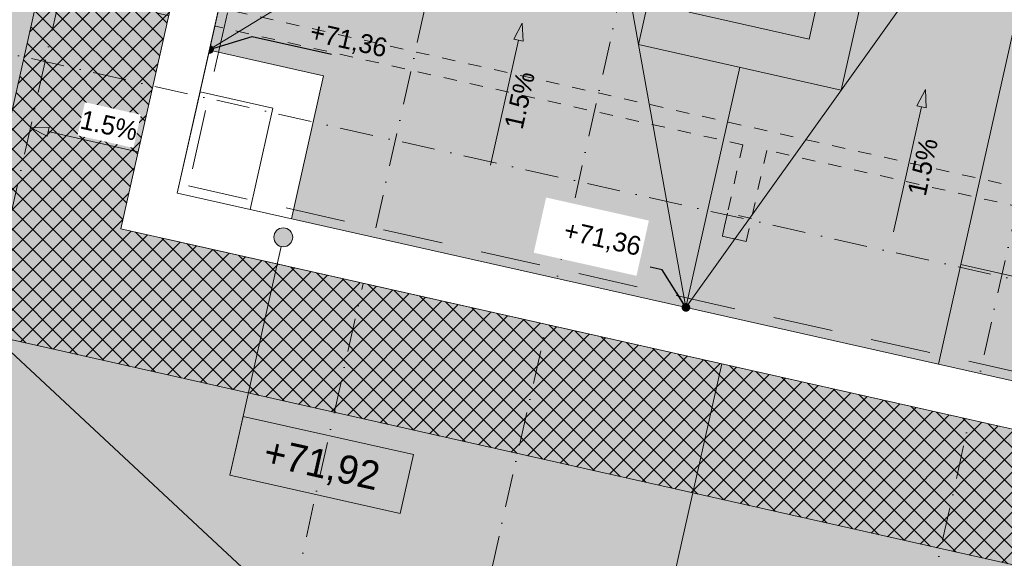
# Model space of a CAD drawing. Header units: millimetres. Extents: x -7218133 to -6715963, y 6117771 to 6222300.
# Tile 7 of 14: x -7158970 to -7148544, y 6133231 to 6138931. Entities that reach past the tile are written whole.
import ezdxf
from ezdxf.enums import TextEntityAlignment as Align

# ---------------------------------------------------------------- set-up
doc = ezdxf.new("R2010")
doc.units = ezdxf.units.MM
doc.header["$MEASUREMENT"] = 0
doc.set_wipeout_variables(frame=1)
for name, pattern in [('Wipeout_Contour', [1000, 0, -1000]), ('короткая штриховая', [282.222222, 141.111111, -141.111111]), ('Разомкнутая', [1058.333302, 634.99999, -423.333311]), ('Штрихпунктирная', [670.277762, 352.777767, -176.388884, 0, -141.111112])]:
    doc.linetypes.add(name, pattern=pattern)
for name, color, linetype, lineweight in [('0_Ном._пера__1', 7, 'Continuous', 0), ('0_Ном._пера__120', 7, 'Continuous', 0), ('АР-Отметки высот.АР_Ном._пера__1', 7, 'Continuous', 0), ('АР-Отметки высот.АР_Ном._пера__120', 7, 'Continuous', 0), ('АР-Разуклонка кровли_Ном._пера__1', 7, 'Continuous', 0), ('АР-Разуклонка кровли_Ном._пера__120', 7, 'Continuous', 0), ('АР-Разуклонка кровли_Ном._пера__41', 7, 'Continuous', 20), ('АР-Стены_внешние_.АР_Ном._пера__1', 7, 'Continuous', 0), ('АР-Чертеж-Оси_Осевые размеры.АР_Ном._пера__120', 7, 'Continuous', 0), ('Кровля_Ном._пера__101', 252, 'Continuous', 0), ('Кровля_Ном._пера__120', 7, 'Continuous', 0)]:
    doc.layers.add(name, color=color, linetype=linetype, lineweight=lineweight)
for name, color, linetype in [('АР-Отметки высот.АР', 7, 'Continuous'), ('АР-Разуклонка кровли', 7, 'Continuous'), ('АР-Стены_внешние_.АР', 7, 'Continuous'), ('АР-Чертеж-Оси_Осевые размеры.АР', 7, 'Continuous')]:
    doc.layers.add(name, color=color, linetype=linetype)
doc.styles.add('РЎР“Р•РќР•Р\xa0Р\x98Р\xa0_РЎРўР\x98Р›Р¬_1', font='GOTHIC.TTF')
doc.dimstyles.new('СГЕНЕРИР_СТИЛЬ__5', dxfattribs={"dimtxt": 0.18, "dimasz": 182.4, "dimexe": 0.18, "dimexo": 0.0625, "dimgap": 0, "dimtad": 0, "dimtih": 1, "dimtoh": 1, "dimdec": 4, "dimzin": 0, "dimdsep": 46, "dimcen": 0.09, "dimadec": 0, "dimazin": 0, "dimtfac": 1, "dimtdec": 4, "dimtmove": 0, "dimatfit": 3, "dimldrblk": 'ARROWHEAD_11', "dimfxl": 1, "dimtolj": 1, "dimtzin": 0, "dimarcsym": 0})

# ---------------------------------------------------------------- blocks, each defined once
blk = doc.blocks.new('Стандартный Маркер Сетки_2')
at = {"layer": 'АР-Чертеж-Оси_Осевые размеры.АР_Ном._пера__120', "color": 7, "linetype": 'Штрихпунктирная', "lineweight": 0}
blk.add_line((1000, 0), (21803, 0), dxfattribs=at)
at = {"layer": 'АР-Чертеж-Оси_Осевые размеры.АР_Ном._пера__120', "color": 7, "lineweight": 0, "style": 'РЎР“Р•РќР•Р\xa0Р\x98Р\xa0_РЎРўР\x98Р›Р¬_1'}
blk.add_attdef('AC_MarkerText_1', text='', height=350, rotation=90, dxfattribs=at).set_placement((22984, -130), align=Align.TOP_CENTER)
blk = doc.blocks.new('Стандартный Маркер Сетки_4')
at = {"layer": 'АР-Чертеж-Оси_Осевые размеры.АР_Ном._пера__120', "color": 7, "linetype": 'Штрихпунктирная', "lineweight": 0}
blk.add_line((486, 0), (22316, 0), dxfattribs=at)
at = {"layer": 'АР-Чертеж-Оси_Осевые размеры.АР_Ном._пера__120', "color": 7, "lineweight": 0, "style": 'РЎР“Р•РќР•Р\xa0Р\x98Р\xa0_РЎРўР\x98Р›Р¬_1'}
blk.add_attdef('AC_MarkerText_1', text='', height=350, rotation=90, dxfattribs=at).set_placement((22984, -130), align=Align.TOP_CENTER)
blk = doc.blocks.new('Стандартный Маркер Сетки_8')
at = {"layer": 'АР-Чертеж-Оси_Осевые размеры.АР_Ном._пера__120', "color": 7, "linetype": 'Штрихпунктирная', "lineweight": 0}
blk.add_line((1000, 0), (21803, 0), dxfattribs=at)
at = {"layer": 'АР-Чертеж-Оси_Осевые размеры.АР_Ном._пера__120', "color": 7, "lineweight": 0, "style": 'РЎР“Р•РќР•Р\xa0Р\x98Р\xa0_РЎРўР\x98Р›Р¬_1'}
blk.add_attdef('AC_MarkerText_1', text='', height=350, rotation=90, dxfattribs=at).set_placement((22984, -130), align=Align.TOP_CENTER)
blk = doc.blocks.new('Стандартный Маркер Сетки_9')
at = {"layer": 'АР-Чертеж-Оси_Осевые размеры.АР_Ном._пера__120', "color": 7, "linetype": 'Штрихпунктирная', "lineweight": 0}
blk.add_line((1000, 0), (21804, 0), dxfattribs=at)
at = {"layer": 'АР-Чертеж-Оси_Осевые размеры.АР_Ном._пера__120', "color": 7, "lineweight": 0, "style": 'РЎР“Р•РќР•Р\xa0Р\x98Р\xa0_РЎРўР\x98Р›Р¬_1'}
blk.add_attdef('AC_MarkerText_1', text='', height=350, rotation=90, dxfattribs=at).set_placement((22984, -130), align=Align.TOP_CENTER)
blk = doc.blocks.new('Линия_4_3', base_point=(-7157348, 6137449))
at = {"layer": 'АР-Разуклонка кровли', "linetype": 'Continuous', "lineweight": 0, "true_color": 0x000000}
blk.add_hatch(color=18, dxfattribs=at).paths.add_polyline_path([(-7158852, 6137787), (-7158681, 6137698), (-7158659, 6137795)])
at = {"layer": 'АР-Разуклонка кровли_Ном._пера__1', "color": 7, "linetype": 'Continuous', "lineweight": 0}
for p, q in [((-7158852, 6137787), (-7158659, 6137795)), ((-7158852, 6137787), (-7158681, 6137698)), ((-7158659, 6137795), (-7158681, 6137698)), ((-7157348, 6137449), (-7158670, 6137746))]:
    blk.add_line(p, q, dxfattribs=at)
blk = doc.blocks.new('Линия_14_3', base_point=(-7149718, 6136686))
at = {"layer": 'АР-Разуклонка кровли', "linetype": 'Continuous', "lineweight": 0, "true_color": 0x000000}
blk.add_hatch(color=18, dxfattribs=at).paths.add_polyline_path([(-7149380, 6138191), (-7149470, 6138019), (-7149372, 6137997)])
at = {"layer": 'АР-Разуклонка кровли_Ном._пера__1', "color": 7, "linetype": 'Continuous', "lineweight": 0}
for p, q in [((-7149380, 6138191), (-7149470, 6138019)), ((-7149380, 6138191), (-7149372, 6137997)), ((-7149718, 6136686), (-7149421, 6138008)), ((-7149372, 6137997), (-7149470, 6138019))]:
    blk.add_line(p, q, dxfattribs=at)
blk = doc.blocks.new('Линия_15_3', base_point=(-7153986, 6137391))
at = {"layer": 'АР-Разуклонка кровли', "linetype": 'Continuous', "lineweight": 0, "true_color": 0x000000}
blk.add_hatch(color=18, dxfattribs=at).paths.add_polyline_path([(-7153648, 6138896), (-7153738, 6138725), (-7153640, 6138703)])
at = {"layer": 'АР-Разуклонка кровли_Ном._пера__1', "color": 7, "linetype": 'Continuous', "lineweight": 0}
for p, q in [((-7153648, 6138896), (-7153738, 6138725)), ((-7153648, 6138896), (-7153640, 6138703)), ((-7153986, 6137391), (-7153689, 6138714)), ((-7153640, 6138703), (-7153738, 6138725))]:
    blk.add_line(p, q, dxfattribs=at)
blk = doc.blocks.new('ARROWHEAD_11')
at = {"color": 0, "linetype": 'Continuous', "lineweight": 0}
blk.add_line((0, 0), (-1, 0), dxfattribs=at)
at = {"color": 0, "linetype": 'Continuous', "lineweight": 0, "const_width": 0.25, "flags": 128}
blk.add_lwpolyline([(-0.125, 0, 1), (0.125, 0, 1)], format="xyb", close=True, dxfattribs=at)
blk = doc.blocks.new('Стена_14_3', base_point=(-7157789, 6137205))
at = {"color": 254, "linetype": 'Wipeout_Contour', "lineweight": 0, "ltscale": 28285240.86312173}
blk.add_wipeout([(-7157898, 6136718), (-7157301, 6137096), (-7157789, 6137205)], dxfattribs=at).dxf.layer = 'АР-Стены_внешние_.АР'
at = {"color": 254, "linetype": 'Wipeout_Contour', "lineweight": 0, "ltscale": 28284564.9512385}
blk.add_wipeout([(-7157301, 6137096), (-7157898, 6136718), (-7157411, 6136608)], dxfattribs=at).dxf.layer = 'АР-Стены_внешние_.АР'
at = {"layer": 'АР-Стены_внешние_.АР_Ном._пера__1', "color": 7, "linetype": 'Continuous', "lineweight": 0, "flags": 128}
blk.add_lwpolyline([(-7157898, 6136718), (-7157789, 6137205)], dxfattribs=at)
at = {"color": 254, "linetype": 'Wipeout_Contour', "lineweight": 0, "ltscale": 37692925.62186344}
blk.add_wipeout([(-7146588, 6134690), (-7157301, 6137096), (-7157411, 6136608), (-7146698, 6134202)], dxfattribs=at).dxf.layer = 'АР-Стены_внешние_.АР'
at = {"layer": 'АР-Стены_внешние_.АР_Ном._пера__1', "color": 7, "linetype": 'Continuous', "lineweight": 0, "flags": 128}
for points in [[(-7146588, 6134690), (-7157301, 6137096)], [(-7157898, 6136718), (-7146210, 6134092)]]:
    blk.add_lwpolyline(points, dxfattribs=at)
blk = doc.blocks.new('Стена_17_3', base_point=(-7156988, 6140772))
at = {"color": 254, "linetype": 'Wipeout_Contour', "lineweight": 0, "ltscale": 37716631.21983719}
blk.add_wipeout([(-7157098, 6140284), (-7157789, 6137205), (-7157301, 6137096), (-7156610, 6140174)], dxfattribs=at).dxf.layer = 'АР-Стены_внешние_.АР'
at = {"layer": 'АР-Стены_внешние_.АР_Ном._пера__1', "color": 7, "linetype": 'Continuous', "lineweight": 0, "flags": 128}
for points in [[(-7157098, 6140284), (-7157789, 6137205)], [(-7157301, 6137096), (-7156610, 6140174)]]:
    blk.add_lwpolyline(points, dxfattribs=at)
blk = doc.blocks.new('Стандартный Маркер Сетки_10')
at = {"layer": 'АР-Чертеж-Оси_Осевые размеры.АР_Ном._пера__120', "color": 7, "linetype": 'Штрихпунктирная', "lineweight": 0}
blk.add_line((1000, 0), (81908, 0), dxfattribs=at)
at = {"layer": 'АР-Чертеж-Оси_Осевые размеры.АР_Ном._пера__120', "color": 7, "lineweight": 0, "style": 'РЎР“Р•РќР•Р\xa0Р\x98Р\xa0_РЎРўР\x98Р›Р¬_1'}
for tag, p in [('AC_MarkerText_1_0', (-500, 189)), ('AC_MarkerText_1_1', (83408, 189))]:
    blk.add_attdef(tag, text='', height=350, dxfattribs=at).set_placement(p, align=Align.TOP_CENTER)
blk = doc.blocks.new('Линия_20_3', base_point=(-7156179, 6136628))
at = {"layer": 'АР-Отметки высот.АР', "linetype": 'Continuous', "lineweight": 0, "true_color": 0x000000}
blk.add_hatch(color=18, dxfattribs=at).paths.add_polyline_path([(-7156279, 6136628), (-7156272, 6136590), (-7156250, 6136557), (-7156218, 6136536), (-7156179, 6136528), (-7156141, 6136536), (-7156109, 6136557), (-7156087, 6136590), (-7156079, 6136628), (-7156087, 6136666), (-7156109, 6136699), (-7156141, 6136720), (-7156179, 6136728), (-7156218, 6136720), (-7156250, 6136699), (-7156272, 6136666)])
at = {"layer": 'АР-Отметки высот.АР_Ном._пера__1', "color": 7, "linetype": 'Continuous', "lineweight": 0}
blk.add_line((-7156201, 6136530), (-7156686, 6134372), dxfattribs=at)
blk.add_circle((-7156179, 6136628), 100, dxfattribs=at)

msp = doc.modelspace()

# ---------------------------------------------------------------- hatches: boundary and pattern name
at = {"layer": '0_Ном._пера__120', "linetype": 'Continuous', "lineweight": 0}
h = msp.add_hatch(dxfattribs=at)
h.set_pattern_fill('НЕМЕТАЛЛИЧЕСКИЕ_МАТЕРИАЛ_5A', style=0, pattern_type=2)
h.set_pattern_definition([(45, (-7156817.68, 6135757.42), (-106.066, 106.066), []), (135, (-7156817.68, 6135757.42), (106.066, 106.066), [])])
h.paths.add_polyline_path([(-7143400.7, 6140210.5), (-7145150.5, 6132419.6), (-7159571.3, 6135658.4), (-7158047.2, 6142444.4), (-7155071.6, 6141776.1), (-7155378.2, 6140410.2), (-7156988, 6140771.6), (-7157898.5, 6136717.6), (-7146209.9, 6134092.4), (-7145225.8, 6138473.3), (-7145772.3, 6138596), (-7145313.4, 6140640.1)])
at = {"layer": 'Кровля_Ном._пера__101', "linetype": 'Continuous', "lineweight": 0}
h = msp.add_hatch(dxfattribs=at)
h.set_pattern_fill('ПЕСОК_0003', color=252, style=0, pattern_type=2)
h.set_pattern_definition([(122.3417, (-7152159.75, 6132514.72), (191.0468, 120.9696), [0, -150.75, 0, -226.125]), (57.3417, (-7152650.04, 6132624.84), (-190.3755, 122.0232), [0, -110.55, 0, -190.95])])
h.paths.add_polyline_path([(-7160642, 6147183.1), (-7157246.5, 6146420.5), (-7157700.1, 6144400.9), (-7154636.5, 6143712.8), (-7155378.2, 6140410.1), (-7156988, 6140771.6), (-7157898.5, 6136717.6), (-7146209.9, 6134092.4), (-7145452.8, 6137463.4), (-7145452.6, 6137463.4), (-7145225.8, 6138473.3), (-7145772.3, 6138596.1), (-7144734.7, 6143215.9), (-7141485.1, 6142486.1), (-7141282.5, 6143388.1), (-7138101.6, 6142673.7), (-7141604.4, 6127077.7), (-7164026.5, 6132113.6)])
h = msp.add_hatch(dxfattribs=at)
h.set_pattern_fill('ПЕСОК_0003', color=252, style=0, pattern_type=2)
h.set_pattern_definition([(122.3417, (-7150575.4, 6137514.64), (191.047, 120.9696), [0, -150.75, 0, -226.125]), (57.3417, (-7151065.7, 6137624.75), (-190.3755, 122.0232), [0, -110.55, 0, -190.95])])
h.paths.add_polyline_path([(-7156961.6, 6138607.3), (-7156609.7, 6140174.2), (-7155000, 6139812.7), (-7154934.2, 6140105.4), (-7154150.8, 6143593.6), (-7154125.7, 6143705.4), (-7153349.8, 6147159.8), (-7144793, 6145238), (-7145222.3, 6143326.4), (-7146369.7, 6138217.8), (-7145823.2, 6138095.1), (-7146588, 6134689.8), (-7156091.3, 6136824.2), (-7155751.9, 6138335.6)])

# ---------------------------------------------------------------- linework, layer by layer
at = {"layer": '0_Ном._пера__1', "color": 7, "linetype": 'Continuous', "lineweight": 0}
for points in [[(-7152417.8, 6138669), (-7150271.3, 6138186.9), (-7149920.6, 6139748), (-7152067.2, 6140230.1)], [(-7149005.3, 6136338.8), (-7146351.5, 6135742.8), (-7145823.2, 6138095.1), (-7146369.7, 6138217.8), (-7146053, 6139627.6), (-7148160.4, 6140100.9)], [(-7151880.1, 6139009.5), (-7150611.7, 6138724.6), (-7150458.3, 6139407.6), (-7151726.7, 6139692.4)], [(-7157301.1, 6137095.9), (-7156091.3, 6136824.2), (-7155751.9, 6138335.6), (-7156961.6, 6138607.3)], [(-7157301.1, 6137095.9), (-7156530.4, 6136922.8), (-7156289.3, 6137996.1), (-7157060, 6138169.1)]]:
    msp.add_lwpolyline(points, close=True, dxfattribs=at)
at = {"layer": '0_Ном._пера__120', "color": 7, "linetype": 'Continuous', "lineweight": 0, "flags": 128}
msp.add_lwpolyline([(-7143400.7, 6140210.5), (-7145150.5, 6132419.6), (-7159571.3, 6135658.4), (-7158047.2, 6142444.4), (-7155071.6, 6141776.1), (-7155378.2, 6140410.2), (-7156988, 6140771.6), (-7157898.5, 6136717.6), (-7146209.9, 6134092.4), (-7145225.8, 6138473.3), (-7145772.3, 6138596), (-7145313.4, 6140640.1)], close=True, dxfattribs=at)
at = {"layer": 'АР-Разуклонка кровли_Ном._пера__1', "color": 7, "linetype": 'короткая штриховая', "lineweight": 0}
for p, q in [((-7158902.9, 6139516.6), (-7143068.8, 6135960.3)), ((-7151313.6, 6137607.1), (-7158946.7, 6139321.4)), ((-7143112.6, 6135765.2), (-7151059.9, 6137550.1))]:
    msp.add_line(p, q, dxfattribs=at)
at = {"layer": 'АР-Разуклонка кровли_Ном._пера__1', "color": 7, "linetype": 'Continuous', "lineweight": 0}
msp.add_line((-7149005.3, 6136338.8), (-7149241.8, 6135285.8), dxfattribs=at)
for points in [[(-7151915.4, 6135886.3), (-7152927.7, 6141493.2)], [(-7151915.4, 6135886.3), (-7148602.6, 6140521.9)], [(-7155000, 6139812.7), (-7156959.6, 6138616.4)], [(-7151344.5, 6138428), (-7151915.4, 6135886.3)], [(-7159693, 6135998.5), (-7152815.4, 6129595.7)], [(-7152815.4, 6129595.7), (-7151536.7, 6135288.8)]]:
    msp.add_lwpolyline(points, dxfattribs=at)
at = {"layer": 'АР-Разуклонка кровли_Ном._пера__1', "color": 7, "linetype": 'короткая штриховая', "lineweight": 0}
for points in [[(-7151313.6, 6137607.1), (-7151530.7, 6136640.4)], [(-7151277, 6136583.4), (-7151059.9, 6137550.1)], [(-7151277, 6136583.4), (-7151530.7, 6136640.4)]]:
    msp.add_lwpolyline(points, dxfattribs=at)
msp.add_lwpolyline([(-7151530.7, 6136640.4), (-7151277, 6136583.4), (-7151222.2, 6136827.3), (-7151475.9, 6136884.3)], close=True, dxfattribs=at)
at = {"layer": 'АР-Разуклонка кровли_Ном._пера__41', "color": 7, "linetype": 'Разомкнутая', "lineweight": 20}
msp.add_lwpolyline([(-7154067.5, 6143508), (-7154528.7, 6141307.3), (-7154897, 6139667.3), (-7156538.3, 6140035.9), (-7157181.6, 6137171.5), (-7146663.7, 6134809.3), (-7145942.7, 6138019.5), (-7146489.1, 6138142.2), (-7144912.4, 6145162.4), (-7153274.2, 6147040.4)], close=True, dxfattribs=at)
at = {"layer": 'Кровля_Ном._пера__120', "color": 7, "linetype": 'Continuous', "lineweight": 0, "flags": 128}
for points in [[(-7160642, 6147183.1), (-7157246.5, 6146420.5), (-7157700.1, 6144400.9), (-7154636.5, 6143712.8), (-7155378.2, 6140410.1), (-7156988, 6140771.6), (-7157898.5, 6136717.6), (-7146209.9, 6134092.4), (-7145452.8, 6137463.4), (-7145452.6, 6137463.4), (-7145225.8, 6138473.3), (-7145772.3, 6138596.1), (-7144734.7, 6143215.9), (-7141485.1, 6142486.1), (-7141282.5, 6143388.1), (-7138101.6, 6142673.7), (-7141604.4, 6127077.7), (-7164026.5, 6132113.6)], [(-7156961.6, 6138607.3), (-7156609.7, 6140174.2), (-7155000, 6139812.7), (-7154934.2, 6140105.4), (-7154150.8, 6143593.6), (-7154125.7, 6143705.4), (-7153349.8, 6147159.8), (-7144793, 6145238), (-7145222.3, 6143326.4), (-7146369.7, 6138217.8), (-7145823.2, 6138095.1), (-7146588, 6134689.8), (-7156091.3, 6136824.2), (-7155751.9, 6138335.6)]]:
    msp.add_lwpolyline(points, close=True, dxfattribs=at)

# ---------------------------------------------------------------- block references
at = {"layer": 'АР-Разуклонка кровли', "color": 7, "linetype": 'Continuous', "lineweight": 0}
for name, p in [('Линия_15_3', (-7153986.2, 6137391)), ('Линия_14_3', (-7149717.9, 6136685.5)), ('Линия_4_3', (-7157347.5, 6137449.3))]:
    msp.add_blockref(name, p, dxfattribs=at)
at = {"layer": 'АР-Чертеж-Оси_Осевые размеры.АР', "color": 8, "linetype": 'Continuous', "lineweight": 15, "zscale": 1000, "rotation": 257.3417232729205}
for name, p in [('Стандартный Маркер Сетки_4', (-7156826.9, 6146828.2)), ('Стандартный Маркер Сетки_4', (-7156826.9, 6146828.2)), ('Стандартный Маркер Сетки_8', (-7153141.2, 6145897.9)), ('Стандартный Маркер Сетки_8', (-7153141.2, 6145897.9)), ('Стандартный Маркер Сетки_9', (-7151177.7, 6145559.4)), ('Стандартный Маркер Сетки_9', (-7151177.7, 6145559.4)), ('Стандартный Маркер Сетки_2', (-7146699.2, 6144553.5)), ('Стандартный Маркер Сетки_2', (-7146699.2, 6144553.5))]:
    msp.add_blockref(name, p, dxfattribs=at)

# ---------------------------------------------------------------- texts
at = {"layer": 'АР-Разуклонка кровли_Ном._пера__120', "color": 7, "linetype": 'Continuous', "lineweight": 0, "insert": (-7155114.3, 6138494.8), "char_height": 200, "attachment_point": 9, "rotation": 347.34175, "style": 'РЎР“Р•РќР•Р\xa0Р\x98Р\xa0_РЎРўР\x98Р›Р¬_1'}
msp.add_mtext('\\A1;{\\pqr;\\fCentury Gothic|b0|i0|c204|p0;\\W1.000000;+71,36}', dxfattribs=at)
at = {"layer": 'АР-Разуклонка кровли_Ном._пера__41', "color": 7, "linetype": 'Continuous', "lineweight": 20, "char_height": 200, "attachment_point": 5, "rotation": 77.34169, "style": 'РЎР“Р•РќР•Р\xa0Р\x98Р\xa0_РЎРўР\x98Р›Р¬_1'}
for insert in [(-7153676.2, 6138078.9), (-7149407.9, 6137373.4)]:
    msp.add_mtext('\\A1;{\\pqc;\\fCentury Gothic|b0|i0|c204|p0;\\W1.000000;1.5%}', dxfattribs=dict(at, insert=insert))

# ---------------------------------------------------------------- leaders
at = {"layer": 'АР-Разуклонка кровли_Ном._пера__120', "color": 7, "linetype": 'Continuous', "lineweight": 0, "annotation_type": 0, "has_hookline": 1, "hookline_direction": 0, "text_width": 835.2, "horizontal_direction": (0.975694, -0.219135, 0)}
msp.add_leader([(-7156959.6, 6138616.4), (-7156507.2, 6138753.6), (-7155669.9, 6138565.6)], dimstyle='СГЕНЕРИР_СТИЛЬ__5', dxfattribs=at)

# ---------------------------------------------------------------- next in the draw order: block references
at = {"layer": 'АР-Стены_внешние_.АР', "color": 7, "lineweight": 5}
msp.add_blockref('Стена_14_3', (-7157788.9, 6137205.5), dxfattribs=at)

# ---------------------------------------------------------------- next in the draw order: wipeouts: each hides what was drawn before it
at = {"color": 7, "linetype": 'Wipeout_Contour', "lineweight": 20, "ltscale": 37716855.53455089}
msp.add_wipeout([(-7158279, 6138057.5), (-7157687.6, 6137924.7), (-7157766.3, 6137574.6), (-7158357.7, 6137707.4)], dxfattribs=at).dxf.layer = 'АР-Разуклонка кровли_Ном._пера__41'

# ---------------------------------------------------------------- next in the draw order: linework, layer by layer
at = {"layer": 'АР-Отметки высот.АР_Ном._пера__120', "color": 7, "linetype": 'Continuous', "lineweight": 0, "flags": 128}
msp.add_lwpolyline([(-7156605, 6134733), (-7154800.8, 6134327.8), (-7154940.7, 6133705.1), (-7156744.8, 6134110.3)], close=True, dxfattribs=at)

# ---------------------------------------------------------------- next in the draw order: block references
at = {"layer": 'АР-Отметки высот.АР', "color": 7, "linetype": 'Continuous', "lineweight": 0}
msp.add_blockref('Линия_20_3', (-7156179.4, 6136627.9), dxfattribs=at)

# ---------------------------------------------------------------- next in the draw order: texts
at = {"layer": 'АР-Отметки высот.АР_Ном._пера__120', "color": 7, "linetype": 'Continuous', "lineweight": 0, "insert": (-7155776.4, 6134203.2), "char_height": 300, "attachment_point": 5, "rotation": 347.34172, "style": 'РЎР“Р•РќР•Р\xa0Р\x98Р\xa0_РЎРўР\x98Р›Р¬_1'}
msp.add_mtext('\\A1;{\\pqc;\\fCentury Gothic|b0|i0|c204|p0;\\W1.000000;+71,92}', dxfattribs=at)
at = {"layer": 'АР-Разуклонка кровли_Ном._пера__41', "color": 7, "linetype": 'Continuous', "lineweight": 20, "insert": (-7158023.5, 6137812.1), "char_height": 200, "attachment_point": 5, "rotation": 347.34169, "style": 'РЎР“Р•РќР•Р\xa0Р\x98Р\xa0_РЎРўР\x98Р›Р¬_1'}
msp.add_mtext('\\A1;{\\pqc;\\fCentury Gothic|b0|i0|c204|p0;\\W1.000000;1.5%}', dxfattribs=at)

# ---------------------------------------------------------------- next in the draw order: block references
at = {"layer": 'АР-Стены_внешние_.АР', "color": 7, "lineweight": 5}
msp.add_blockref('Стена_17_3', (-7156988, 6140771.6), dxfattribs=at)

# ---------------------------------------------------------------- next in the draw order: block references
at = {"layer": 'АР-Чертеж-Оси_Осевые размеры.АР', "color": 8, "linetype": 'Continuous', "lineweight": 15, "zscale": 1000, "rotation": 347.3417232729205}
msp.add_blockref('Стандартный Маркер Сетки_10', (-7215418.6, 6151224.6), dxfattribs=at)
msp.add_blockref('Стандартный Маркер Сетки_10', (-7215418.6, 6151224.6), dxfattribs=at)
msp.add_blockref('Стандартный Маркер Сетки_10', (-7215418.6, 6151224.6), dxfattribs=at)
msp.add_blockref('Стандартный Маркер Сетки_10', (-7215418.6, 6151224.6), dxfattribs=at)

# ---------------------------------------------------------------- next in the draw order: wipeouts: each hides what was drawn before it
at = {"color": 7, "linetype": 'Wipeout_Contour', "lineweight": 0, "ltscale": 37698279.38825774}
msp.add_wipeout([(-7153396, 6137049.2), (-7152307.8, 6136804.8), (-7152439, 6136220.6), (-7153527.2, 6136465)], dxfattribs=at).dxf.layer = 'АР-Разуклонка кровли_Ном._пера__120'

# ---------------------------------------------------------------- next in the draw order: texts
at = {"layer": 'АР-Разуклонка кровли_Ном._пера__120', "color": 7, "linetype": 'Continuous', "lineweight": 0, "insert": (-7152828.2, 6136485), "char_height": 200, "attachment_point": 8, "rotation": 347.34172, "style": 'РЎР“Р•РќР•Р\xa0Р\x98Р\xa0_РЎРўР\x98Р›Р¬_1'}
msp.add_mtext('\\A1;{\\pqc;\\fCentury Gothic|b0|i0|c204|p0;\\W1.000000;+71,36}', dxfattribs=at)

# ---------------------------------------------------------------- next in the draw order: leaders
at = {"layer": 'АР-Разуклонка кровли_Ном._пера__120', "color": 7, "linetype": 'Continuous', "lineweight": 0, "annotation_type": 0, "has_hookline": 1, "hookline_direction": 1, "text_width": 835.2, "horizontal_direction": (0.975694, -0.219136, 0)}
msp.add_leader([(-7151915.4, 6135886.3), (-7152166.1, 6136282.3), (-7152295.6, 6136311.4)], dimstyle='СГЕНЕРИР_СТИЛЬ__5', dxfattribs=at)

doc.saveas('drawing.dxf')
